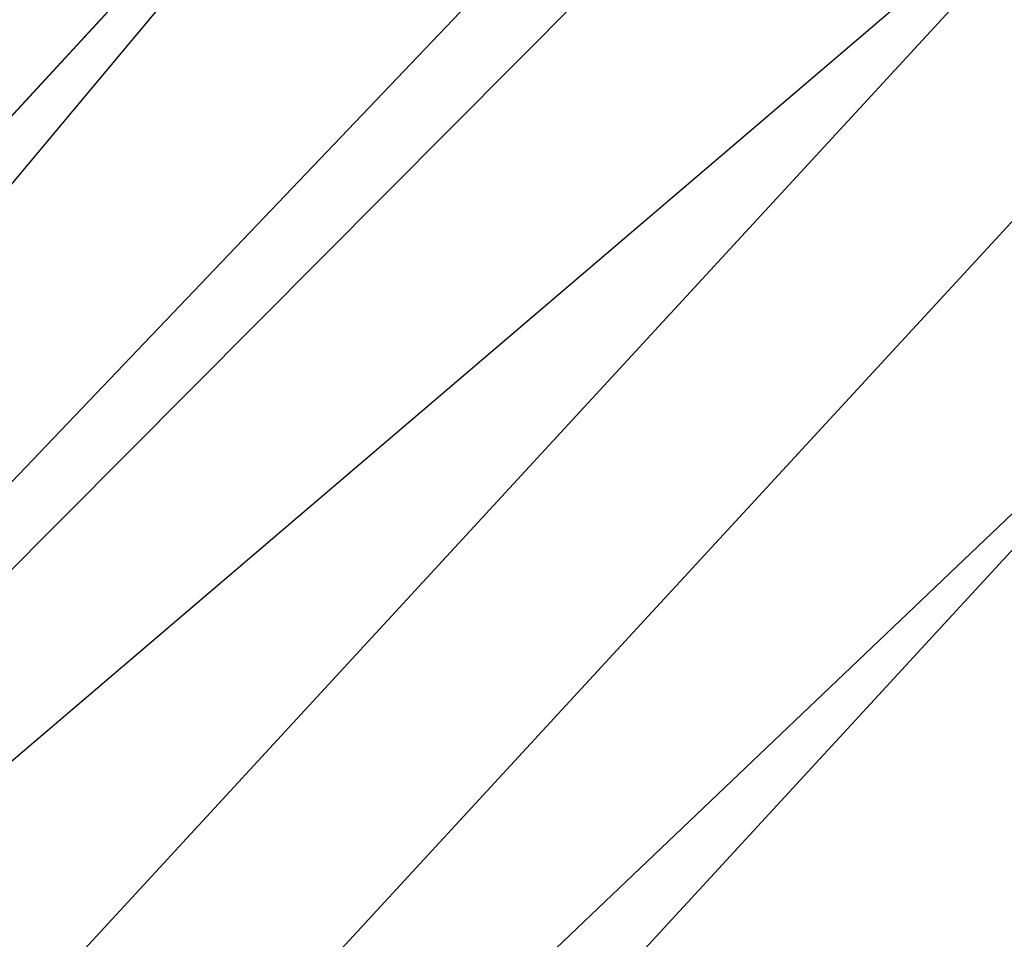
# Model space of a CAD drawing. Extents: x 0.3 to 31.7, y -15.7 to 15.7.
# Tile 22 of 80: x 5.05229 to 5.06275, y -10.90254 to -10.89277. Entities that reach past the tile are written whole.
import ezdxf

# ---------------------------------------------------------------- set-up
doc = ezdxf.new("R2010")
doc.units = 0
doc.header["$MEASUREMENT"] = 0
doc.layers.get('0').update_dxf_attribs({"linetype": 'CONTINUOUS'})

# ---------------------------------------------------------------- blocks, each defined once
blk = doc.blocks.new('LUXORA_ZWIS_DU_Y_STL')
at = {"color": 0}
for p, q in [((5.037, -10.913607, 0.714401), (5.119068, -10.827631, 0.710083)), ((5.037, -10.913607, 0.714401), (5.119068, -10.827631, 0.710083)), ((5.030718, -10.920195, 4.154362), (5.105909, -10.830322, 4.150044)), ((5.030718, -10.920195, 4.154362), (5.105909, -10.830322, 4.150044)), ((5.048546, -10.897756, 4.198515), (5.10852, -10.83273, 4.198515)), ((5.048546, -10.897756, 4.198515), (5.10852, -10.83273, 4.198515)), ((5.037, -10.913607, 0.714401), (5.127473, -10.836456, 0.71724)), ((5.037, -10.913607, 0.714401), (5.127473, -10.836456, 0.71724)), ((5.041088, -10.918729, 0.71724), (5.127473, -10.836456, 0.71724)), ((5.041088, -10.918729, 0.71724), (5.127473, -10.836456, 0.71724)), ((5.030718, -10.920195, 4.154362), (5.113348, -10.837182, 4.159909)), ((5.030718, -10.920195, 4.154362), (5.113348, -10.837182, 4.159909)), ((5.035823, -10.92124, 4.159909), (5.113348, -10.837182, 4.159909)), ((5.035823, -10.92124, 4.159909), (5.113348, -10.837182, 4.159909)), ((5.048883, -10.910038, 4.18728), (5.114822, -10.838543, 4.18728)), ((5.048883, -10.910038, 4.18728), (5.114822, -10.838543, 4.18728)), ((5.044291, -10.918513, 4.173347), (5.116565, -10.84015, 4.173347)), ((5.044291, -10.918513, 4.173347), (5.116565, -10.84015, 4.173347))]:
    blk.add_line(p, q, dxfattribs=at)
mesh = blk.add_polyface(dxfattribs=at)
corners = [(4.003497, -9.569962, 4.227483), (5.195689, -10.899197, 4.188113), (5.195689, -10.899197, 4.227483), (4.003497, -9.569962, 4.188113)]
mesh.append_faces([[corners[k] for k in face] for face in [(0, 1, 2), (1, 0, 3)]], dxfattribs={"vtx0": -1, "color": 0})
mesh = blk.add_polyface(dxfattribs=at)
corners = [(5.008233, -10.895794, 4.148735), (5.077662, -10.80427, 4.157592), (5.005389, -10.882633, 4.157592), (5.085758, -10.811738, 4.148735)]
mesh.append_faces([[corners[k] for k in face] for face in [(0, 1, 2), (1, 0, 3)]], dxfattribs={"vtx0": -1, "color": 0})
mesh = blk.add_polyface(dxfattribs=at)
corners = [(5.085758, -10.811738, 4.148735), (5.008233, -10.895794, 4.148735), (5.011383, -10.902363, 4.146531)]
mesh.append_faces([[corners[k] for k in face] for face in [(0, 1, 2)]], dxfattribs={"color": 0})
mesh = blk.add_polyface(dxfattribs=at)
corners = [(5.095953, -10.821139, 4.146011), (5.085758, -10.811738, 4.148735), (5.011383, -10.902363, 4.146531)]
mesh.append_faces([[corners[k] for k in face] for face in [(0, 1, 2)]], dxfattribs={"color": 0})
mesh = blk.add_polyface(dxfattribs=at)
corners = [(5.11392, -10.822225, 0.698082), (5.039346, -10.891825, 0.683987), (5.113208, -10.821478, 0.683987), (5.033686, -10.898641, 0.698082)]
mesh.append_faces([[corners[k] for k in face] for face in [(0, 1, 2), (1, 0, 3)]], dxfattribs={"vtx0": -1, "color": 0})
mesh = blk.add_polyface(dxfattribs=at)
corners = [(5.099101, -10.824043, 4.204479), (5.048546, -10.897756, 4.198515), (5.04336, -10.884481, 4.204479), (5.10852, -10.83273, 4.198515)]
mesh.append_faces([[corners[k] for k in face] for face in [(0, 1, 2), (1, 0, 3)]], dxfattribs={"vtx0": -1, "color": 0})
mesh = blk.add_polyface(dxfattribs=at)
corners = [(5.137209, -10.846678, 0.717913), (5.065811, -10.932372, 0.711949), (5.052455, -10.927398, 0.717913), (5.146045, -10.855956, 0.711949)]
mesh.append_faces([[corners[k] for k in face] for face in [(0, 1, 2), (1, 0, 3)]], dxfattribs={"vtx0": -1, "color": 0})

msp = doc.modelspace()

# ---------------------------------------------------------------- block references
at = {"color": 0}
msp.add_blockref('LUXORA_ZWIS_DU_Y_STL', (0, 0), dxfattribs=at)

doc.saveas('drawing.dxf')
